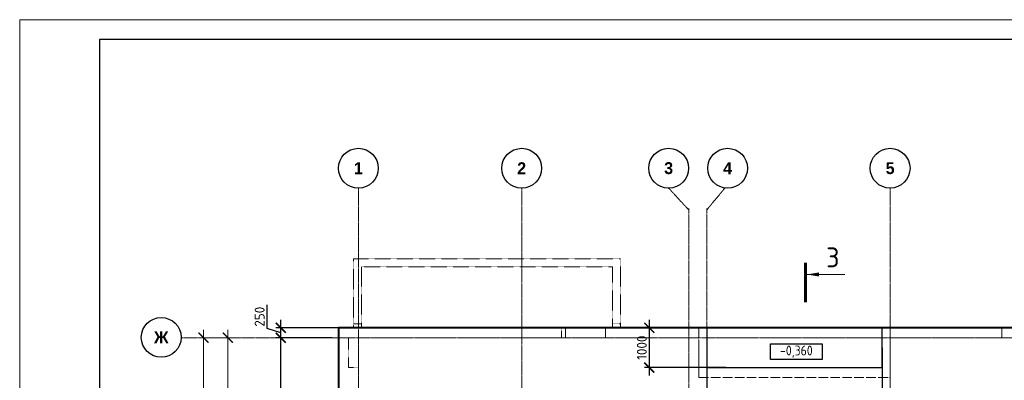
# Model space of a CAD drawing. Header units: millimetres. Extents: x -386473 to 311666, y -59273 to 291770.
# Tile 16 of 132: x -201466 to -176747, y 28884 to 37946. Entities that reach past the tile are written whole.
import ezdxf

# ---------------------------------------------------------------- set-up
doc = ezdxf.new("R2010")
doc.units = ezdxf.units.MM
for name, pattern in [('______5', [1100, 800, -100, 100, -100]), ('ACAD_ISO02W100', [15, 12, -3]), ('DASHED', [7, 5, -2, 0]), ('осевая', [50.8, 31.75, -6.35, 6.35, -6.35])]:
    doc.linetypes.add(name, pattern=pattern)
doc.layers.add('Колонна_ бетон', color=7, linetype='Continuous', lineweight=50, true_color=0xb4b496)
for name, color, linetype, lineweight in [('Оси', 40, '______5', 18), ('Перекрытие ж_бетон', 1, 'Continuous', 30), ('РАЗМЕРЫ', 1, 'Continuous', 9), ('Текст_ общее', 7, 'Continuous', 25), ('ТОНКИЕ', 7, 'Continuous', 9), ('Узлы', 7, 'Continuous', 0)]:
    doc.layers.add(name, color=color, linetype=linetype, lineweight=lineweight)
doc.layers.add('ТОЛСТЫЕ_ОСНОВНЫЕ', color=6, linetype='Continuous')
doc.styles.add('Century Gothic', font='GOTHIC.TTF')
doc.styles.add('GOST Common_1', font='GOST_Common.ttf', dxfattribs={"width": 0.9, "height": 250})
doc.styles.add('GOST-2.304_Type-B', font='GOST_Common.ttf')
doc.dimstyles.new('СПДС', dxfattribs={"dimscale": 100, "dimtxt": 2.5, "dimasz": 2.5, "dimexe": 1.25, "dimexo": 0, "dimtad": 1, "dimdec": 0, "dimtxsty": 'GOST-2.304_Type-B', "dimblk": 'ARCHTICK', "dimcen": 2.5, "dimdle": 2, "dimadec": 0, "dimazin": 2, "dimtfac": 0.75, "dimtdec": 0, "dimtmove": 1, "dimatfit": 3, "dimfxl": 1, "dimtolj": 1, "dimarcsym": 1})

# ---------------------------------------------------------------- blocks, each defined once
blk = doc.blocks.new('_ArchTick')
at = {"color": 0, "linetype": 'ByBlock', "const_width": 0.15}
blk.add_lwpolyline([(-0.5, -0.5), (0.5, 0.5)], dxfattribs=at)
blk = doc.blocks.new('*D127')
at = {"layer": 'DEFPOINTS', "color": 0, "transparency": 16777216}
for p in [(-183741, 30204), (-185659, 29204), (-183741, 29204)]:
    blk.add_point(p, dxfattribs=at)
at = {"layer": 'РАЗМЕРЫ', "color": 0, "lineweight": -2, "transparency": 16777216}
for p, q in [((-183741, 30204), (-185784, 30204)), ((-185659, 30404), (-185659, 29004)), ((-183741, 29204), (-185784, 29204))]:
    blk.add_line(p, q, dxfattribs=at)
at = {"layer": 'РАЗМЕРЫ', "color": 0, "lineweight": -2, "transparency": 16777216, "xscale": 250, "yscale": 250, "zscale": 250}
for p, rotation in [((-185659, 30204), 90), ((-185659, 29204), 270)]:
    blk.add_blockref('_ArchTick', p, dxfattribs=dict(at, rotation=rotation))
at = {"layer": 'РАЗМЕРЫ', "color": 0, "lineweight": 0, "transparency": 16777216, "insert": (-185847, 29704), "char_height": 250, "attachment_point": 5, "rotation": 90, "style": 'GOST-2.304_Type-B'}
blk.add_mtext('\\A1;1000', dxfattribs=at)
blk = doc.blocks.new('*U44')
at = {"layer": 'ТОЛСТЫЕ_ОСНОВНЫЕ', "color": 6}
blk.add_lwpolyline([(20, 5), (886, 5), (886, 415), (20, 415)], close=True, dxfattribs=at)
at = {"layer": 'ТОНКИЕ'}
blk.add_lwpolyline([(0, 0), (891, 0), (891, 420), (0, 420)], close=True, dxfattribs=at)
blk = doc.blocks.new('*D427')
at = {"color": 0, "lineweight": -2, "transparency": 16777216}
for p, q in [((979756, -14893), (979756, 1907)), ((979756, 1707), (979881, 1707)), ((979756, -14693), (979881, -14693))]:
    blk.add_line(p, q, dxfattribs=at)
at = {"layer": 'DEFPOINTS', "color": 0, "transparency": 16777216}
for p in [(979756, 1707), (979756, 1707), (979756, -14693)]:
    blk.add_point(p, dxfattribs=at)
at = {"color": 0, "lineweight": -2, "transparency": 16777216, "xscale": 250, "yscale": 250, "zscale": 250}
for p, rotation in [((979756, 1707), 90), ((979756, -14693), 270)]:
    blk.add_blockref('_ArchTick', p, dxfattribs=dict(at, rotation=rotation))
at = {"color": 0, "transparency": 16777216, "insert": (979531, -6851), "char_height": 250, "width": 104166.67, "attachment_point": 5, "rotation": 90, "style": 'GOST-2.304_Type-B'}
blk.add_mtext('\\A1;16400', dxfattribs=at)
blk = doc.blocks.new('NSY101')
at = {"color": 0, "linetype": 'ByBlock', "lineweight": -2}
blk.add_circle((0, 0), 50, dxfattribs=at)
blk = doc.blocks.new('СЛОЖНЫЙ_ОБЪЕКТ_0')
at = {"layer": 'Оси', "color": 16, "linetype": 'Continuous', "lineweight": 25, "transparency": 33554687, "xscale": 9.999999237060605, "yscale": 9.999999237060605, "zscale": 9.999999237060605}
blk.add_blockref('NSY101', (8813, -989), dxfattribs=at)
at = {"layer": 'Оси', "color": 16, "linetype": 'Continuous', "lineweight": 25, "transparency": 33554687, "insert": (8813, -989), "char_height": 300, "width": 385, "attachment_point": 5, "style": 'Century Gothic'}
blk.add_mtext('\\A1;{\\fCentury Gothic|i0|b1;\\H300.000000;\\W1.000000;\\C16;2}\\P', dxfattribs=at)
blk = doc.blocks.new('СЛОЖНЫЙ_ОБЪЕКТ_1')
at = {"layer": 'Оси', "color": 16, "linetype": 'Continuous', "lineweight": 25, "transparency": 33554687, "xscale": 9.999999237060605, "yscale": 9.999999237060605, "zscale": 9.999999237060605}
blk.add_blockref('NSY101', (18063, -989), dxfattribs=at)
at = {"layer": 'Оси', "color": 16, "linetype": 'Continuous', "lineweight": 25, "transparency": 33554687, "insert": (18063, -989), "char_height": 300, "width": 385, "attachment_point": 5, "style": 'Century Gothic'}
blk.add_mtext('\\A1;{\\fCentury Gothic|i0|b1;\\H300.000000;\\W1.000000;\\C16;5}\\P', dxfattribs=at)
blk = doc.blocks.new('СЛОЖНЫЙ_ОБЪЕКТ_28')
at = {"layer": 'Оси', "color": 16, "linetype": 'Continuous', "lineweight": 25, "transparency": 33554687, "xscale": 9.999999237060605, "yscale": 9.999999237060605, "zscale": 9.999999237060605}
blk.add_blockref('NSY101', (-12319, -3597), dxfattribs=at)
at = {"layer": 'Оси', "color": 16, "linetype": 'Continuous', "lineweight": 25, "transparency": 33554687, "insert": (-12319, -3597), "char_height": 300, "width": 540, "attachment_point": 5, "style": 'Century Gothic'}
blk.add_mtext('\\A1;{\\fCentury Gothic|i0|b1;\\H300.000000;\\W1.000000;\\C16;Ж}\\P', dxfattribs=at)
blk = doc.blocks.new('СЛОЖНЫЙ_ОБЪЕКТ_43')
at = {"layer": 'Оси', "color": 16, "linetype": 'Continuous', "lineweight": 25, "transparency": 33554687, "xscale": 9.999999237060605, "yscale": 9.999999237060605, "zscale": 9.999999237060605}
blk.add_blockref('NSY101', (5133, -989), dxfattribs=at)
at = {"layer": 'Оси', "color": 16, "linetype": 'Continuous', "lineweight": 25, "transparency": 33554687, "insert": (5133, -989), "char_height": 300, "width": 385, "attachment_point": 5, "style": 'Century Gothic'}
blk.add_mtext('\\A1;{\\fCentury Gothic|i0|b1;\\H300.000000;\\W1.000000;\\C16;1}\\P', dxfattribs=at)
blk = doc.blocks.new('СЛОЖНЫЙ_ОБЪЕКТ_44')
at = {"layer": 'Оси', "color": 16, "linetype": 'Continuous', "lineweight": 25, "transparency": 33554687, "xscale": 9.999999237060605, "yscale": 9.999999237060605, "zscale": 9.999999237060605}
blk.add_blockref('NSY101', (12503, -989), dxfattribs=at)
at = {"layer": 'Оси', "color": 16, "linetype": 'Continuous', "lineweight": 25, "transparency": 33554687, "insert": (12503, -989), "char_height": 300, "width": 385, "attachment_point": 5, "style": 'Century Gothic'}
blk.add_mtext('\\A1;{\\fCentury Gothic|i0|b1;\\H300.000000;\\W1.000000;\\C16;3}\\P', dxfattribs=at)
blk = doc.blocks.new('СЛОЖНЫЙ_ОБЪЕКТ_45')
at = {"layer": 'Оси', "color": 16, "linetype": 'Continuous', "lineweight": 25, "transparency": 33554687, "xscale": 9.999999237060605, "yscale": 9.999999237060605, "zscale": 9.999999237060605}
blk.add_blockref('NSY101', (13983, -989), dxfattribs=at)
at = {"layer": 'Оси', "color": 16, "linetype": 'Continuous', "lineweight": 25, "transparency": 33554687, "insert": (13983, -989), "char_height": 300, "width": 385, "attachment_point": 5, "style": 'Century Gothic'}
blk.add_mtext('\\A1;{\\fCentury Gothic|i0|b1;\\H300.000000;\\W1.000000;\\C16;4}\\P', dxfattribs=at)
blk = doc.blocks.new('*D413')
at = {"color": 0, "lineweight": -2, "transparency": 16777216}
for p, q in [((980369, -1593), (980369, 1907)), ((979945, 1707), (980494, 1707)), ((980369, -1393), (980494, -1393))]:
    blk.add_line(p, q, dxfattribs=at)
at = {"layer": 'DEFPOINTS', "color": 0, "transparency": 16777216}
for p in [(979945, 1707), (980369, 1707), (980369, -1393)]:
    blk.add_point(p, dxfattribs=at)
at = {"color": 0, "lineweight": -2, "transparency": 16777216, "xscale": 250, "yscale": 250, "zscale": 250}
for p, rotation in [((980369, 1707), 90), ((980369, -1393), 270)]:
    blk.add_blockref('_ArchTick', p, dxfattribs=dict(at, rotation=rotation))
at = {"color": 0, "transparency": 16777216, "insert": (980144, 157), "char_height": 250, "width": 83333.33, "attachment_point": 5, "rotation": 90, "style": 'GOST-2.304_Type-B'}
blk.add_mtext('\\A1;3100', dxfattribs=at)
blk = doc.blocks.new('*D311')
at = {"layer": 'DEFPOINTS', "color": 0, "transparency": 16777216}
for p in [(-184213, 29704), (-179813, 29704), (-179813, 28016)]:
    blk.add_point(p, dxfattribs=at)
at = {"layer": 'РАЗМЕРЫ', "color": 0, "lineweight": -2, "transparency": 16777216}
for p, q in [((-184213, 29704), (-184213, 27891)), ((-179813, 29704), (-179813, 27891)), ((-184413, 28016), (-179613, 28016))]:
    blk.add_line(p, q, dxfattribs=at)
at = {"layer": 'РАЗМЕРЫ', "color": 0, "lineweight": -2, "transparency": 16777216, "xscale": 250, "yscale": 250, "zscale": 250, "rotation": 180}
blk.add_blockref('_ArchTick', (-184213, 28016), dxfattribs=at)
at = {"layer": 'РАЗМЕРЫ', "color": 0, "lineweight": -2, "transparency": 16777216, "xscale": 250, "yscale": 250, "zscale": 250}
blk.add_blockref('_ArchTick', (-179813, 28016), dxfattribs=at)
at = {"layer": 'РАЗМЕРЫ', "color": 0, "lineweight": 0, "transparency": 16777216, "insert": (-182013, 28203), "char_height": 250, "attachment_point": 5, "style": 'GOST-2.304_Type-B'}
blk.add_mtext('\\A1;4400', dxfattribs=at)
blk = doc.blocks.new('*D312')
at = {"layer": 'DEFPOINTS', "color": 0, "transparency": 16777216}
for p in [(-179813, 29704), (-179613, 28672), (-179613, 28016)]:
    blk.add_point(p, dxfattribs=at)
at = {"layer": 'РАЗМЕРЫ', "color": 0, "lineweight": -2, "transparency": 16777216}
for p, q in [((-179813, 29704), (-179813, 27891)), ((-179613, 28672), (-179613, 27891)), ((-180013, 28016), (-179413, 28016)), ((-179713, 28016), (-179535, 27422)), ((-179535, 27422), (-178935, 27422))]:
    blk.add_line(p, q, dxfattribs=at)
at = {"layer": 'РАЗМЕРЫ', "color": 0, "lineweight": -2, "transparency": 16777216, "xscale": 250, "yscale": 250, "zscale": 250, "rotation": 180}
blk.add_blockref('_ArchTick', (-179813, 28016), dxfattribs=at)
at = {"layer": 'РАЗМЕРЫ', "color": 0, "lineweight": -2, "transparency": 16777216, "xscale": 250, "yscale": 250, "zscale": 250}
blk.add_blockref('_ArchTick', (-179613, 28016), dxfattribs=at)
at = {"layer": 'РАЗМЕРЫ', "color": 0, "lineweight": 0, "transparency": 16777216, "insert": (-179235, 27610), "char_height": 250, "attachment_point": 5, "style": 'GOST-2.304_Type-B'}
blk.add_mtext('\\A1;200', dxfattribs=at)
blk = doc.blocks.new('*D320')
at = {"layer": 'DEFPOINTS', "color": 0, "transparency": 16777216}
for p in [(-194911, 29954), (-193623, 29954), (-194455, 18454)]:
    blk.add_point(p, dxfattribs=at)
at = {"layer": 'РАЗМЕРЫ', "color": 0, "lineweight": -2, "transparency": 16777216}
for p, q in [((-193623, 29954), (-195036, 29954)), ((-194911, 18254), (-194911, 30154)), ((-194455, 18454), (-195036, 18454))]:
    blk.add_line(p, q, dxfattribs=at)
at = {"layer": 'РАЗМЕРЫ', "color": 0, "lineweight": -2, "transparency": 16777216, "xscale": 250, "yscale": 250, "zscale": 250}
for p, rotation in [((-194911, 29954), 90), ((-194911, 18454), 270)]:
    blk.add_blockref('_ArchTick', p, dxfattribs=dict(at, rotation=rotation))
at = {"layer": 'РАЗМЕРЫ', "color": 0, "lineweight": 0, "transparency": 16777216, "insert": (-195099, 24204), "char_height": 250, "attachment_point": 5, "rotation": 90, "style": 'GOST-2.304_Type-B'}
blk.add_mtext('\\A1;11500', dxfattribs=at)
blk = doc.blocks.new('*D321')
at = {"layer": 'DEFPOINTS', "color": 0, "transparency": 16777216}
for p in [(-194911, 30204), (-193463, 30204), (-193623, 29954)]:
    blk.add_point(p, dxfattribs=at)
at = {"layer": 'РАЗМЕРЫ', "color": 0, "lineweight": -2, "transparency": 16777216}
for p, q in [((-195255, 30183), (-195255, 30783)), ((-194911, 30079), (-195255, 30183)), ((-193463, 30204), (-195036, 30204)), ((-194911, 29754), (-194911, 30404)), ((-193623, 29954), (-195036, 29954))]:
    blk.add_line(p, q, dxfattribs=at)
at = {"layer": 'РАЗМЕРЫ', "color": 0, "lineweight": -2, "transparency": 16777216, "xscale": 250, "yscale": 250, "zscale": 250}
for p, rotation in [((-194911, 30204), 90), ((-194911, 29954), 270)]:
    blk.add_blockref('_ArchTick', p, dxfattribs=dict(at, rotation=rotation))
at = {"layer": 'РАЗМЕРЫ', "color": 0, "lineweight": 0, "transparency": 16777216, "insert": (-195442, 30483), "char_height": 250, "attachment_point": 5, "rotation": 90, "style": 'GOST-2.304_Type-B'}
blk.add_mtext('\\A1;250', dxfattribs=at)
blk = doc.blocks.new('стены подвала')
at = {"layer": 'Колонна_ бетон', "color": 252, "linetype": 'DASHED', "lineweight": 0, "ltscale": 0.3, "true_color": 0x939598, "transparency": 33554687}
for p, q in [((-198017, -8295, -200), (-198017, -10025, -200)), ((-191317, -8295, 160), (-198017, -8295, -200)), ((-198017, -8295, -200), (-198017, -8295, -200)), ((-191317, -10025, 160), (-191317, -8295, 160)), ((-191317, -8295, 160), (-191317, -8295, 160)), ((-197947, -8495, 160), (-197947, -8495, 160)), ((-197817, -10025, -200), (-197817, -8495, -200)), ((-197817, -8495, -200), (-191517, -8495, 160)), ((-191517, -8495, 160), (-191517, -8495, 160)), ((-191517, -8495, 160), (-191517, -10025, 160)), ((-191317, -9775, 160), (-191317, -9775, 160)), ((-198397, -10275, 160), (-198397, -10025, 160)), ((-198397, -10025, 160), (-198397, -10025, 160)), ((-150847, -10025, 160), (-198397, -10025, 160)), ((-198147, -10025, 160), (-198147, -10025, 160)), ((-198017, -9925, -200), (-198017, -9925, -200)), ((-198017, -9925, -200), (-197817, -9925, -200)), ((-197947, -9925, 160), (-197947, -9925, 160)), ((-197947, -10025, 160), (-197947, -10025, 160)), ((-192697, -10275, 160), (-192697, -10025, 160)), ((-192697, -10025, 160), (-192697, -10025, 160)), ((-191697, -10275, 160), (-191697, -10025, 160)), ((-191697, -10025, 160), (-191697, -10025, 160)), ((-191317, -9925, 160), (-191517, -9925, 160)), ((-191517, -9925, 160), (-191517, -9925, 160)), ((-191517, -10025, 160), (-191517, -10025, 160)), ((-191317, -9925, 160), (-191317, -9925, 160)), ((-191317, -10025, 160), (-191317, -10025, 160)), ((-189347, -11275, 160), (-189347, -10025, 160)), ((-189347, -10025, 160), (-189347, -10025, 160)), ((-184547, -10025, 160), (-184547, -11275, 160)), ((-184547, -10025, 160), (-184547, -10025, 160)), ((-198397, -10275, 160), (-198397, -10275, 160)), ((-198147, -10275, 160), (-198397, -10275, 160)), ((-198147, -10275, 160), (-198147, -10275, 160)), ((-198147, -10275, 160), (-198147, -11025, 160)), ((-197897, -11025, 160), (-197897, -10275, 160)), ((-189347, -10275, 160), (-197897, -10275, 160)), ((-197897, -10275, 160), (-197897, -10275, 160)), ((-192697, -10275, 160), (-192697, -10275, 160)), ((-191697, -10275, 160), (-191697, -10275, 160)), ((-189347, -10275, 160), (-189347, -10275, 160)), ((-184747, -10275, 160), (-189147, -10275, 160)), ((-189147, -10275, 160), (-189147, -11275, 160)), ((-189147, -10275, 160), (-189147, -10275, 160)), ((-184747, -10275, 160), (-184747, -10275, 160)), ((-184747, -10275, 160), (-184747, -11275, 160)), ((-184547, -10275, 160), (-184547, -10275, 160)), ((-178247, -10275, 160), (-184547, -10275, 160)), ((-198147, -11025, 160), (-198147, -11025, 160)), ((-197897, -11025, 160), (-198147, -11025, 160)), ((-197897, -11025, 160), (-197897, -11025, 160)), ((-189147, -11275, 160), (-189347, -11275, 160)), ((-189347, -11275, 160), (-189347, -11275, 160)), ((-189147, -11275, 160), (-189147, -11275, 160)), ((-184747, -11275, 160), (-184747, -11275, 160)), ((-184547, -11275, 160), (-184747, -11275, 160)), ((-184547, -11275, 160), (-184547, -11275, 160))]:
    blk.add_line(p, q, dxfattribs=at)
for points in [[(-193797, -10025), (-192797, -10025), (-192797, -10275), (-193797, -10275)], [(-181747, -10025), (-180747, -10025), (-180747, -10275), (-181747, -10275)]]:
    blk.add_lwpolyline(points, close=True, dxfattribs=at)
blk = doc.blocks.new('оси2')
at = {"layer": 'Оси', "color": 16, "linetype": 'осевая', "lineweight": 0, "ltscale": 0.25, "transparency": 33554687}
for p, q in [((983645.5, 5465.4), (983645.8, -20755.1)), ((987745.5, 5465.4), (987745.5, -20739.3)), ((991435, 5465.4), (991945.5, 4911.3)), ((992845, 5465.4), (992395.5, 4924.1)), ((996995.5, 5465.4), (996995.5, -20739.3)), ((991945.5, 4955.2), (991945.5, -20287.7)), ((992395.5, 4955.2), (992395.5, -20293.6)), ((979200, 1707.1), (1032582.1, 1707.1))]:
    blk.add_line(p, q, dxfattribs=at)
at = {"layer": 'Оси', "color": 16, "linetype": 'Continuous', "lineweight": 25, "transparency": 33554687}
for name, p in [('СЛОЖНЫЙ_ОБЪЕКТ_43', (978512.5, 6954.9)), ('СЛОЖНЫЙ_ОБЪЕКТ_0', (978932, 6954.9)), ('СЛОЖНЫЙ_ОБЪЕКТ_44', (978932, 6954.9)), ('СЛОЖНЫЙ_ОБЪЕКТ_45', (978932, 6954.9)), ('СЛОЖНЫЙ_ОБЪЕКТ_1', (978932, 6954.9)), ('СЛОЖНЫЙ_ОБЪЕКТ_28', (991015, 5314))]:
    blk.add_blockref(name, p, dxfattribs=at)
for base, p1, p2, picture, middle in [((979756.2, 1707.1), (979756.2, -14692.9), (979756.2, 1707.1), '*D427', (979756.2, -6851.5)), ((980368.8, 1707.1), (980368.8, -1392.9), (979945.2, 1707.1), '*D413', (980368.8, 157.1))]:
    dim = blk.add_linear_dim(base=base, p1=p1, p2=p2, angle=90, dimstyle='СПДС', override={"dimgap": 1})
    dim.commit()
    dim.dimension.update_dxf_attribs({"geometry": picture, "text_midpoint": middle, "dimtype": 128})

msp = doc.modelspace()

# ---------------------------------------------------------------- linework, layer by layer
at = {"layer": 'Перекрытие ж_бетон', "color": 252, "linetype": 'ACAD_ISO02W100', "lineweight": 0, "ltscale": 20, "true_color": 0x939598}
msp.add_lwpolyline([(-184412.7, 30204.4), (-184412.7, 28954.4), (-179612.7, 28954.4), (-179612.7, 30204.4)], dxfattribs=at)
at = {"layer": 'Перекрытие ж_бетон'}
msp.add_lwpolyline([(-184212.7, 30204.4), (-184212.7, 29204.4), (-179812.7, 29204.4), (-179812.7, 30204.4)], dxfattribs=at)
at = {"layer": 'Текст_ общее', "lineweight": 30}
msp.add_lwpolyline([(-182617.6, 29804.1), (-181317.6, 29804.1), (-181317.6, 29404.1), (-182617.6, 29404.1)], close=True, dxfattribs=at)
at = {"layer": 'Узлы', "color": 1, "linetype": 'Continuous', "lineweight": 0}
msp.add_line((-181701.8, 31543.8, 3100), (-180751.8, 31543.8, 3100), dxfattribs=at)
at = {"layer": 'Узлы', "color": 1, "linetype": 'Continuous', "lineweight": 0, "const_width": 70, "elevation": 3100}
msp.add_lwpolyline([(-181736.8, 31843.8), (-181736.8, 30843.8)], dxfattribs=at)
at = {"layer": 'Узлы', "color": 1, "linetype": 'Continuous', "lineweight": 0}
msp.add_solid([(-181701.8, 31543.8, 3100), (-181401.3, 31493.5, 3100), (-181401.3, 31594.1, 3100)], dxfattribs=at)

# ---------------------------------------------------------------- texts
at = {"layer": 'Узлы', "color": 1, "linetype": 'Continuous', "lineweight": 0, "insert": (-181051.8, 31973.8, 3100), "char_height": 500, "attachment_point": 5, "style": 'GOST-2.304_Type-B'}
msp.add_mtext_dynamic_manual_height_columns('3', width=723.88, gutter_width=25, heights=[0], dxfattribs=at)

# ---------------------------------------------------------------- dimensions: what is measured, and where the dimension line sits
at = {"layer": 'РАЗМЕРЫ', "color": 1, "lineweight": 0}
for base, p1, p2, picture, middle in [((-194911.1, 30204.4), (-193622.6, 29954.4), (-193462.7, 30204.4), '*D321', (-195442.4, 30245)), ((-185659.1, 29204.4), (-183740.6, 30204.4), (-183740.6, 29204.4), '*D127', (-185846.6, 29704.4)), ((-194911.1, 29954.4), (-194455.4, 18454.4), (-193622.6, 29954.4), '*D320', (-195098.6, 24204.4))]:
    dim = msp.add_linear_dim(base=base, p1=p1, p2=p2, angle=90, dimstyle='СПДС', dxfattribs=at)
    dim.commit()
    dim.dimension.update_dxf_attribs({"geometry": picture, "text_midpoint": middle})
dim = msp.add_linear_dim(base=(-179612.8, 28015.8), p1=(-179812.7, 29704.4), p2=(-179612.8, 28671.8), dimstyle='СПДС', dxfattribs=at)
dim.commit()
dim.dimension.update_dxf_attribs({"geometry": '*D312', "text_midpoint": (-179472.1, 27609.5)})

# ---------------------------------------------------------------- next in the draw order: texts
at = {"layer": 'Текст_ общее', "insert": (-181967.6, 29604.1), "char_height": 250, "width": 1056.523, "attachment_point": 5, "style": 'GOST Common_1', "bg_fill": 3, "box_fill_scale": 1, "bg_fill_color": 256, "bg_fill_transparency": 0}
msp.add_mtext('-0,360', dxfattribs=at)

# ---------------------------------------------------------------- next in the draw order: linework, layer by layer
at = {"layer": 'Перекрытие ж_бетон', "lineweight": 40}
msp.add_lwpolyline([(-193462.7, 30204.4), (-193462.7, 16204.4), (-193212.7, 16204.4), (-193212.7, 13304.4), (-189112.7, 13304.4), (-189112.7, 13054.4), (-152312.7, 13054.4), (-152312.7, 13304.4), (-145912.7, 13304.4), (-145912.7, 30204.4), (-193462.7, 30204.4)], dxfattribs=at)

# ---------------------------------------------------------------- next in the draw order: block references
at = {"xscale": 100, "yscale": 100, "zscale": 100}
msp.add_blockref('*U44', (-201466, -4054.4), dxfattribs=at)
at = {"layer": 'РАЗМЕРЫ'}
for name, p in [('оси2', (-1176608.3, 28247.3)), ('стены подвала', (4934.7, 40229.8, -160))]:
    msp.add_blockref(name, p, dxfattribs=at)

# ---------------------------------------------------------------- next in the draw order: dimensions: what is measured, and where the dimension line sits
at = {"layer": 'РАЗМЕРЫ', "color": 1, "lineweight": 0}
dim = msp.add_linear_dim(base=(-179812.7, 28015.8), p1=(-184212.7, 29704.4), p2=(-179812.7, 29704.4), dimstyle='СПДС', dxfattribs=at)
dim.commit()
dim.dimension.update_dxf_attribs({"geometry": '*D311', "text_midpoint": (-182012.7, 28203.3)})

doc.saveas('drawing.dxf')
